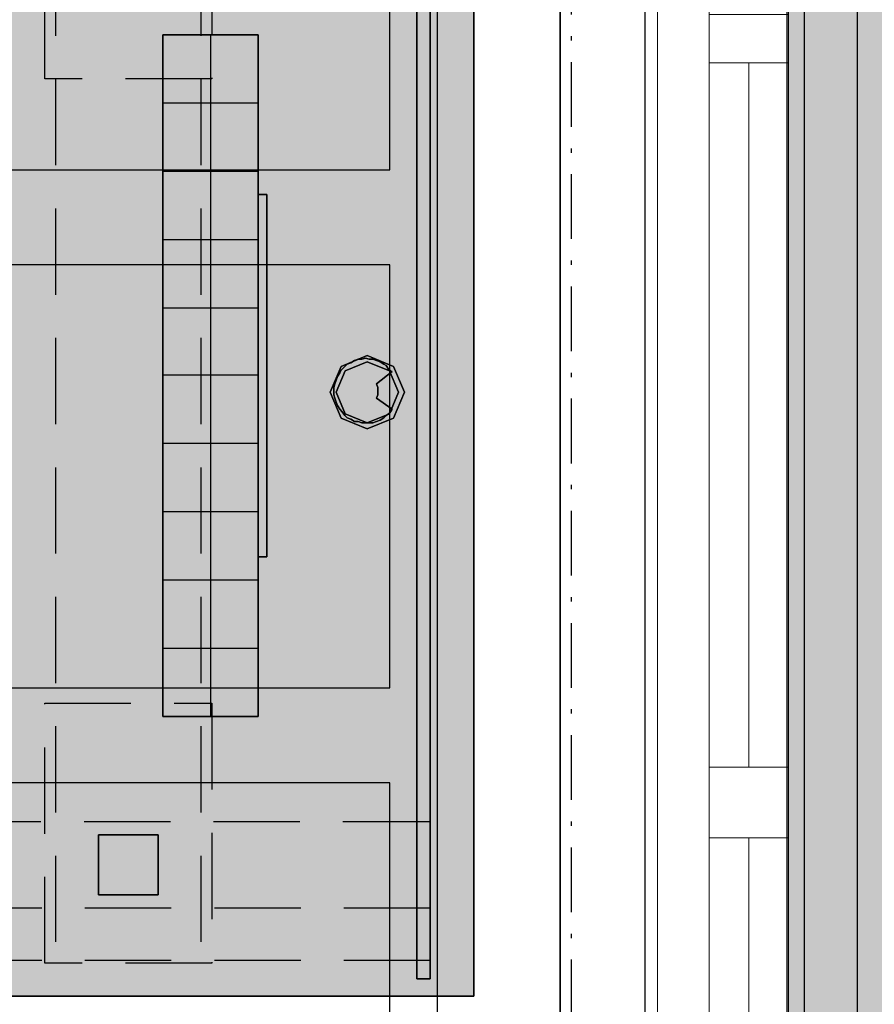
# Model space of a CAD drawing. Header units: millimetres. Extents: x -173281 to 144469, y -85977 to 83288.
# Tile 205 of 256: x -61062 to -60072, y -41404 to -40263. Entities that reach past the tile are written whole.
import ezdxf
from ezdxf.enums import TextEntityAlignment as Align

# ---------------------------------------------------------------- set-up
doc = ezdxf.new("R2010")
doc.units = ezdxf.units.MM
doc.header["$LTSCALE"] = 0.5
doc.header["$MEASUREMENT"] = 0
for name, pattern in [('Over snittplan', [260, 150, -50, 10, -50]), ('PLINE', [0]), ('Under snittplan', [300, 200, -100])]:
    doc.linetypes.add(name, pattern=pattern)
for name, color, linetype in [('00 Møblering fra Hellevang Kontorsystermer AS(Nye konstruksjoner)', 7, 'Continuous'), ('232- Ikke-bærende yttervegger', 7, 'Continuous'), ('232- Ikke-bærende yttervegger(Nye konstruksjoner)', 7, 'Continuous'), ('244- Vinduer_ dører_ foldevegger(Nye konstruksjoner)', 7, 'Continuous'), ('252- Gulv på grunn_ bunnplate', 7, 'Continuous'), ('256- Faste himlinger og overflatebehandling(Nye konstruksjoner)', 7, 'Continuous'), ('852- Teknisk_symbolsk informasjon_ bygning(Nye konstruksjoner)', 7, 'Continuous'), ('862- M___Nettoareal(Nye konstruksjoner)', 7, 'Continuous'), ('862- M___Nettoareal(Polylinje)(Nye konstruksjoner)', 7, 'Continuous'), ('862- M___Nettoareal(Tekst)(Nye konstruksjoner)', 7, 'Continuous')]:
    doc.layers.add(name, color=color, linetype=linetype)
doc.layers.add('234- Vinduer_ dører_ porter(Nye konstruksjoner)', color=7, linetype='Continuous', lineweight=0)
doc.styles.add('GENERATED_STYLE_1', font='arial.ttf')
doc.styles.add('GENERATED_STYLE_2', font='arial.ttf')

# ---------------------------------------------------------------- blocks, each defined once
blk = doc.blocks.new('Rektor_A-128_12', base_point=(-63439.8, -42454.1))
at = {"layer": '862- M___Nettoareal(Polylinje)(Nye konstruksjoner)', "linetype": 'PLINE', "flags": 128}
blk.add_lwpolyline([(-60435.7, -41799.4), (-60435.7, -39791.9), (-65073.2, -39791.9), (-65073.2, -43699.4), (-63428.2, -43699.4), (-63428.2, -41936.9), (-63278.2, -41936.9), (-63278.2, -43699.4), (-61485.7, -43699.4), (-61485.7, -41799.4)], close=True, dxfattribs=at)
at = {"layer": '862- M___Nettoareal(Tekst)(Nye konstruksjoner)', "style": 'GENERATED_STYLE_1'}
for tag, height, p in [('DUMMY_862', 150, (-63557.7, -41147.4)), ('ROOM_NAME', 150, (-63557.7, -41787.6)), ('DUMMY_861', 100, (-63714.8, -41387.3)), ('ROOM_NUMBER', 100, (-63714.8, -41776.2)), ('DUMMY_863', 100, (-63322, -41753.3))]:
    blk.add_attdef(tag, text='', height=height, rotation=90, dxfattribs=at).set_placement(p, align=Align.TOP_LEFT)
blk = doc.blocks.new('Vindustempel[44]', base_point=(-60173.2, -41001.9))
at = {"layer": '852- Teknisk_symbolsk informasjon_ bygning(Nye konstruksjoner)', "char_height": 100, "attachment_point": 1, "rotation": 90, "style": 'GENERATED_STYLE_1'}
for s, insert in [('\\A1;{\\pql;\\pt0,50;\\fArial|b0|i0|c0|p0;\\W1.000000;x1\xa0390\\fArial|b0|i0|c0|p0;\\W1.000000;\\A1{\\H.66x;\\S^  ;}\\fArial|b0|i0|c0|p0;\\W1.000000;\\fArial|b0|i0|c0|p0;\\W1.000000;\\A1{\\H.66x;\\S^  ;}}', (-59886, -40849.5)), ('\\A1;{\\pql;\\pt0,50;\\fArial|b0|i0|c0|p0;\\W1.000000;1\xa0490\\fArial|b0|i0|c0|p0;\\W1.000000;\\A1{\\H.66x;\\S^  ;}\\fArial|b0|i0|c0|p0;\\W1.000000;\\fArial|b0|i0|c0|p0;\\W1.000000;\\A1{\\H.66x;\\S^  ;}}', (-59886, -41192.7))]:
    blk.add_mtext(s, dxfattribs=dict(at, insert=insert))
at = {"layer": '852- Teknisk_symbolsk informasjon_ bygning(Nye konstruksjoner)', "style": 'GENERATED_STYLE_1'}
for tag, p in [('DUMMY_233', (-59908.9, -40437.8)), ('DUMMY_239', (-59280.3, -41192.7)), ('DUMMY_235', (-59594.6, -41215.6)), ('DUMMY_237', (-59437.4, -41215.6)), ('strSillValue', (-59751.7, -41215.6)), ('strUnitPrefix', (-59908.9, -41589)), ('DUMMY_234', (-59594.6, -41566.1)), ('DUMMY_236', (-59437.4, -41566.1)), ('DUMMY_238', (-59280.3, -41566.1)), ('strSillPrefix', (-59751.7, -41589))]:
    blk.add_attdef(tag, text='', height=100, rotation=90, dxfattribs=at).set_placement(p, align=Align.TOP_LEFT)
at = {"layer": '852- Teknisk_symbolsk informasjon_ bygning(Nye konstruksjoner)', "style": 'GENERATED_STYLE_2'}
blk.add_attdef('AC_WIDO_ID', text='', height=100, rotation=90, dxfattribs=at).set_placement((-59908.9, -40969.3), align=Align.BOTTOM_CENTER)
blk = doc.blocks.new('Vindu to-fags[48]')
at = {"layer": '234- Vinduer_ dører_ porter(Nye konstruksjoner)', "linetype": 'PLINE'}
for p, q in [((-60323.2, -40241.9), (-60323.2, -41761.9)), ((-60263.2, -40256.9), (-60263.2, -40241.9)), ((-60173.2, -40241.9), (-60173.2, -41761.9)), ((-60171.2, -40241.9), (-60171.2, -40256.9)), ((-60263.2, -40312.9), (-60263.2, -40256.9)), ((-60263.2, -40256.9), (-60171.2, -40256.9)), ((-60171.2, -40256.9), (-60171.2, -40312.9)), ((-60171.2, -40312.9), (-60263.2, -40312.9)), ((-60263.2, -41128.9), (-60263.2, -40312.9)), ((-60217.2, -40312.9), (-60217.2, -41128.9)), ((-60171.2, -40312.9), (-60171.2, -41128.9)), ((-60263.2, -41156.9), (-60263.2, -41128.9)), ((-60263.2, -41128.9), (-60171.2, -41128.9)), ((-60171.2, -41128.9), (-60171.2, -41156.9)), ((-60263.2, -41210.9), (-60263.2, -41156.9)), ((-60171.2, -41156.9), (-60171.2, -41210.9)), ((-60171.2, -41210.9), (-60263.2, -41210.9)), ((-60263.2, -41664.9), (-60263.2, -41210.9)), ((-60217.2, -41210.9), (-60217.2, -41664.9)), ((-60171.2, -41210.9), (-60171.2, -41664.9)), ((-60263.2, -41746.9), (-60263.2, -41664.9)), ((-60263.2, -41664.9), (-60171.2, -41664.9)), ((-60171.2, -41664.9), (-60171.2, -41746.9)), ((-60263.2, -41761.9), (-60263.2, -41746.9)), ((-60263.2, -41746.9), (-60171.2, -41746.9)), ((-60171.2, -41746.9), (-60171.2, -41761.9))]:
    blk.add_line(p, q, dxfattribs=at)
at = {"layer": '244- Vinduer_ dører_ foldevegger(Nye konstruksjoner)', "linetype": 'PLINE'}
for p, q in [((-60173.2, -40241.9), (-60173.2, -40234.9)), ((-60173.2, -40241.9), (-60173.2, -40234.9)), ((-60263.2, -40241.9), (-60323.2, -40241.9)), ((-60173.2, -40241.9), (-60263.2, -40241.9)), ((-60173.2, -40241.9), (-60263.2, -40241.9)), ((-60263.2, -41761.9), (-60323.2, -41761.9)), ((-60173.2, -41761.9), (-60263.2, -41761.9)), ((-60173.2, -41761.9), (-60263.2, -41761.9)), ((-60173.2, -41761.9), (-60173.2, -41768.9)), ((-60173.2, -41761.9), (-60173.2, -41768.9))]:
    blk.add_line(p, q, dxfattribs=at)
at = {"layer": '852- Teknisk_symbolsk informasjon_ bygning(Nye konstruksjoner)'}
ref = blk.add_blockref('Vindustempel[44]', (-60173.2, -41001.9), dxfattribs=at)
ref.add_attrib('AC_WIDO_ID', 'VA-05', dxfattribs={"color": 7, "height": 100, "rotation": 90, "style": 'GENERATED_STYLE_2'}).set_placement((-59908.9, -40969.3), align=Align.BOTTOM_CENTER)
ref.add_attrib('strUnitPrefix', 'BxH:', dxfattribs={"color": 7, "height": 100, "rotation": 90, "style": 'GENERATED_STYLE_1'}).set_placement((-59908.9, -41589), align=Align.TOP_LEFT)
ref.add_attrib('strSillValue', '910', dxfattribs={"color": 7, "height": 100, "rotation": 90, "style": 'GENERATED_STYLE_1'}).set_placement((-59751.7, -41215.6), align=Align.TOP_LEFT)
ref.add_attrib('strSillPrefix', 'Bh.:', dxfattribs={"color": 7, "height": 100, "rotation": 90, "style": 'GENERATED_STYLE_1'}).set_placement((-59751.7, -41589), align=Align.TOP_LEFT)
ref.add_attrib('DUMMY_235', '-', dxfattribs={"color": 7, "height": 100, "rotation": 90, "style": 'GENERATED_STYLE_1'}).set_placement((-59594.6, -41215.6), align=Align.TOP_LEFT)
ref.add_attrib('DUMMY_237', '-', dxfattribs={"color": 7, "height": 100, "rotation": 90, "style": 'GENERATED_STYLE_1'}).set_placement((-59437.4, -41215.6), align=Align.TOP_LEFT)

msp = doc.modelspace()

# ---------------------------------------------------------------- hatches: boundary and pattern name
at = {"layer": '00 Møblering fra Hellevang Kontorsystermer AS(Nye konstruksjoner)', "linetype": 'Continuous'}
for points in [[(-60535.7, -39991.9), (-61337.1, -39991.9), (-61337.1, -41394.1), (-60535.7, -41394.1)], [(-60602.1, -41374.3), (-60586.5, -41374.3), (-60586.5, -40011.7), (-60602.1, -40011.7)], [(-60785.8, -40280.3), (-60896.1, -40280.3), (-60896.1, -41070.4), (-60785.8, -41070.4)], [(-60775.9, -40465.5), (-60785.8, -40465.5), (-60785.8, -40885.3), (-60775.9, -40885.3)], [(-60702.4, -40694.4), (-60689.8, -40724.4), (-60659.3, -40736.9), (-60628.9, -40724.4), (-60616.2, -40694.4), (-60628.9, -40664.5), (-60659.3, -40652), (-60689.8, -40664.5)], [(-60630.4, -40670.4), (-60631.8, -40670.4), (-60634.6, -40667.6), (-60637.4, -40663.4), (-60640.3, -40661.9), (-60644.5, -40659.1), (-60648.7, -40657.7), (-60653, -40656.3), (-60657.2, -40656.3), (-60661.5, -40654.9), (-60665.7, -40656.3), (-60669.9, -40656.3), (-60674.2, -40657.7), (-60678.4, -40660.5), (-60682.7, -40661.9), (-60685.5, -40664.8), (-60689.7, -40669), (-60691.1, -40671.8), (-60694, -40676.1), (-60695.4, -40680.3), (-60696.8, -40684.6), (-60698.2, -40688.8), (-60698.2, -40693), (-60698.2, -40697.3), (-60696.8, -40701.5), (-60695.4, -40705.8), (-60694, -40710), (-60691.1, -40714.2), (-60688.3, -40717.1), (-60685.5, -40721.3), (-60682.7, -40724.1), (-60678.4, -40725.5), (-60674.2, -40728.4), (-60669.9, -40728.4), (-60665.7, -40729.8), (-60661.5, -40729.8), (-60657.2, -40729.8), (-60653, -40729.8), (-60648.7, -40728.4), (-60644.5, -40727), (-60640.3, -40724.1), (-60637.4, -40721.3), (-60633.2, -40718.5), (-60630.4, -40714.2), (-60648.7, -40701.5), (-60647.3, -40697.3), (-60647.3, -40693), (-60647.3, -40688.8), (-60648.7, -40684.6)], [(-60695.4, -40694.4), (-60684.8, -40719.4), (-60659.3, -40729.8), (-60633.8, -40719.4), (-60623.3, -40694.4), (-60633.8, -40669.5), (-60659.3, -40659.1), (-60684.8, -40669.5)], [(-60901.7, -41207.5), (-60971, -41207.5), (-60971, -41276.8), (-60901.7, -41276.8)]]:
    msp.add_hatch(color=256, dxfattribs=at).paths.add_polyline_path(points)
at = {"layer": '256- Faste himlinger og overflatebehandling(Nye konstruksjoner)', "linetype": 'Continuous'}
msp.add_hatch(color=256, dxfattribs=at).paths.add_polyline_path([(-77573.2, -45166.9), (-76163.2, -45166.9), (-76163.2, -46156.9), (-69793.2, -46156.9), (-66143.2, -46186.9), (-60353.2, -46186.9), (-60353.2, -43186.9), (-59123.2, -43186.9), (-59123.2, -36146.9), (-60353.2, -36146.9), (-60353.2, -12056.9), (-61323.2, -12056.9), (-61323.2, -14921.9), (-61193.2, -14921.9), (-61193.2, -15296.9), (-61378.2, -15296.9), (-61378.2, -25536.9), (-61193.2, -25536.9), (-61193.2, -25911.9), (-61323.2, -25911.9), (-61323.2, -37221.9), (-60173.2, -37221.9), (-60173.2, -42061.9), (-61323.2, -42061.9), (-61323.2, -43961.9), (-70863.2, -43961.9), (-70863.2, -45161.9), (-75178.2, -45161.9), (-75178.2, -43961.9), (-76398.2, -43961.9), (-76398.2, -44096.9), (-76683.2, -44096.9), (-76683.2, -39207.9), (-77573.2, -39207.9)])

# ---------------------------------------------------------------- linework, layer by layer
at = {"layer": '00 Møblering fra Hellevang Kontorsystermer AS(Nye konstruksjoner)', "linetype": 'PLINE', "flags": 128}
for points in [[(-60535.7, -39991.9), (-61337.1, -39991.9), (-61337.1, -41394.1), (-60535.7, -41394.1)], [(-60602.1, -41374.3), (-60586.5, -41374.3), (-60586.5, -40011.7), (-60602.1, -40011.7)], [(-60785.8, -40280.3), (-60896.1, -40280.3), (-60896.1, -41070.4), (-60785.8, -41070.4)], [(-60775.9, -40465.5), (-60785.8, -40465.5), (-60785.8, -40885.3), (-60775.9, -40885.3)], [(-60702.4, -40694.4), (-60689.8, -40724.4), (-60659.3, -40736.9), (-60628.9, -40724.4), (-60616.2, -40694.4), (-60628.9, -40664.5), (-60659.3, -40652), (-60689.8, -40664.5)], [(-60630.4, -40670.4), (-60631.8, -40670.4), (-60634.6, -40667.6), (-60637.4, -40663.4), (-60640.3, -40661.9), (-60644.5, -40659.1), (-60648.7, -40657.7), (-60653, -40656.3), (-60657.2, -40656.3), (-60661.5, -40654.9), (-60665.7, -40656.3), (-60669.9, -40656.3), (-60674.2, -40657.7), (-60678.4, -40660.5), (-60682.7, -40661.9), (-60685.5, -40664.8), (-60689.7, -40669), (-60691.1, -40671.8), (-60694, -40676.1), (-60695.4, -40680.3), (-60696.8, -40684.6), (-60698.2, -40688.8), (-60698.2, -40693), (-60698.2, -40697.3), (-60696.8, -40701.5), (-60695.4, -40705.8), (-60694, -40710), (-60691.1, -40714.2), (-60688.3, -40717.1), (-60685.5, -40721.3), (-60682.7, -40724.1), (-60678.4, -40725.5), (-60674.2, -40728.4), (-60669.9, -40728.4), (-60665.7, -40729.8), (-60661.5, -40729.8), (-60657.2, -40729.8), (-60653, -40729.8), (-60648.7, -40728.4), (-60644.5, -40727), (-60640.3, -40724.1), (-60637.4, -40721.3), (-60633.2, -40718.5), (-60630.4, -40714.2), (-60648.7, -40701.5), (-60647.3, -40697.3), (-60647.3, -40693), (-60647.3, -40688.8), (-60648.7, -40684.6)], [(-60695.4, -40694.4), (-60684.8, -40719.4), (-60659.3, -40729.8), (-60633.8, -40719.4), (-60623.3, -40694.4), (-60633.8, -40669.5), (-60659.3, -40659.1), (-60684.8, -40669.5)], [(-60901.7, -41207.5), (-60971, -41207.5), (-60971, -41276.8), (-60901.7, -41276.8)]]:
    msp.add_lwpolyline(points, close=True, dxfattribs=at)
at = {"layer": '00 Møblering fra Hellevang Kontorsystermer AS(Nye konstruksjoner)', "linetype": 'PLINE'}
for points in [[(-60535.7, -39991.9), (-60535.7, -41394.1), (-61337.1, -41394.1), (-61337.1, -39991.9)], [(-60602.1, -41374.3), (-60602.1, -40011.7), (-60586.5, -40011.7), (-60586.5, -41374.3)], [(-60785.8, -40280.3), (-60785.8, -41070.4), (-60896.1, -41070.4), (-60896.1, -40280.3)], [(-60775.9, -40465.5), (-60775.9, -40885.3), (-60785.8, -40885.3), (-60785.8, -40465.5)], [(-60702.4, -40694.4), (-60689.8, -40664.5), (-60659.3, -40652), (-60628.9, -40664.5), (-60616.2, -40694.4), (-60628.9, -40724.4), (-60659.3, -40736.9), (-60689.8, -40724.4)], [(-60630.4, -40670.4), (-60648.7, -40684.6), (-60647.3, -40688.8), (-60647.3, -40693), (-60647.3, -40697.3), (-60648.7, -40701.5), (-60630.4, -40714.2), (-60633.2, -40718.5), (-60637.4, -40721.3), (-60640.3, -40724.1), (-60644.5, -40727), (-60648.7, -40728.4), (-60653, -40729.8), (-60657.2, -40729.8), (-60661.5, -40729.8), (-60665.7, -40729.8), (-60669.9, -40728.4), (-60674.2, -40728.4), (-60678.4, -40725.5), (-60682.7, -40724.1), (-60685.5, -40721.3), (-60688.3, -40717.1), (-60691.1, -40714.2), (-60694, -40710), (-60695.4, -40705.8), (-60696.8, -40701.5), (-60698.2, -40697.3), (-60698.2, -40693), (-60698.2, -40688.8), (-60696.8, -40684.6), (-60695.4, -40680.3), (-60694, -40676.1), (-60691.1, -40671.8), (-60689.7, -40669), (-60685.5, -40664.8), (-60682.7, -40661.9), (-60678.4, -40660.5), (-60674.2, -40657.7), (-60669.9, -40656.3), (-60665.7, -40656.3), (-60661.5, -40654.9), (-60657.2, -40656.3), (-60653, -40656.3), (-60648.7, -40657.7), (-60644.5, -40659.1), (-60640.3, -40661.9), (-60637.4, -40663.4), (-60634.6, -40667.6), (-60631.8, -40670.4)], [(-60695.4, -40694.4), (-60684.8, -40669.5), (-60659.3, -40659.1), (-60633.8, -40669.5), (-60623.3, -40694.4), (-60633.8, -40719.4), (-60659.3, -40729.8), (-60684.8, -40719.4)]]:
    msp.add_lwpolyline(points, close=True, dxfattribs=at)
at = {"layer": '00 Møblering fra Hellevang Kontorsystermer AS(Nye konstruksjoner)', "linetype": 'Under snittplan'}
for points in [[(-60602.1, -41374.3), (-60602.1, -40011.7), (-60586.5, -40011.7), (-60586.5, -41374.3)], [(-60839.6, -40030.1), (-60839.6, -40331.2), (-61033.2, -40331.2), (-61033.2, -40030.1)], [(-60785.8, -40280.3), (-60785.8, -41070.4), (-60896.1, -41070.4), (-60896.1, -40280.3)], [(-60775.9, -40465.5), (-60775.9, -40885.3), (-60785.8, -40885.3), (-60785.8, -40465.5)], [(-60839.6, -41054.9), (-60839.6, -41356), (-61033.2, -41356), (-61033.2, -41054.9)], [(-60586.5, -41192), (-60586.5, -41292.3), (-61287.6, -41292.3), (-61287.6, -41192)], [(-60901.7, -41207.5), (-60901.7, -41276.8), (-60971, -41276.8), (-60971, -41207.5)]]:
    msp.add_lwpolyline(points, close=True, dxfattribs=at)
for points in [[(-61020.5, -40031.5), (-61020.5, -41353.1)], [(-60852.3, -40031.5), (-60852.3, -41353.1)], [(-60841, -40280.3), (-60841, -41070.4)], [(-60785.8, -40359.4), (-60896.1, -40359.4)], [(-60785.8, -40438.6), (-60896.1, -40438.6)], [(-60785.8, -40517.8), (-60896.1, -40517.8)], [(-60785.8, -40596.9), (-60896.1, -40596.9)], [(-60785.8, -40674.7), (-60896.1, -40674.7)], [(-60785.8, -40753.8), (-60896.1, -40753.8)], [(-60785.8, -40833), (-60896.1, -40833)], [(-60785.8, -40912.1), (-60896.1, -40912.1)], [(-60785.8, -40991.3), (-60896.1, -40991.3)], [(-60586.5, -41353.1), (-61287.6, -41353.1)]]:
    msp.add_lwpolyline(points, dxfattribs=at)
at = {"layer": '00 Møblering fra Hellevang Kontorsystermer AS(Nye konstruksjoner)', "linetype": 'PLINE'}
for points in [[(-60841, -40280.3), (-60841, -41070.4)], [(-60785.8, -40359.4), (-60896.1, -40359.4)], [(-60785.8, -40438.6), (-60896.1, -40438.6)], [(-60785.8, -40517.8), (-60896.1, -40517.8)], [(-60785.8, -40596.9), (-60896.1, -40596.9)], [(-60785.8, -40674.7), (-60896.1, -40674.7)], [(-60785.8, -40753.8), (-60896.1, -40753.8)], [(-60785.8, -40833), (-60896.1, -40833)], [(-60785.8, -40912.1), (-60896.1, -40912.1)], [(-60785.8, -40991.3), (-60896.1, -40991.3)]]:
    msp.add_lwpolyline(points, dxfattribs=at)
at = {"layer": '232- Ikke-bærende yttervegger', "linetype": 'PLINE', "flags": 128}
msp.add_lwpolyline([(-60153.2, -37201.9), (-60153.2, -42081.9)], dxfattribs=at)
at = {"layer": '232- Ikke-bærende yttervegger(Nye konstruksjoner)', "linetype": 'PLINE', "flags": 128}
for points in [[(-60435.7, -40241.9), (-60435.7, -41761.9)], [(-60091.2, -41761.9), (-60091.2, -40241.9)]]:
    msp.add_lwpolyline(points, dxfattribs=at)
at = {"layer": '252- Gulv på grunn_ bunnplate', "linetype": 'PLINE', "flags": 128}
msp.add_lwpolyline([(-77653.7, -28236.4), (-76468.2, -28236.4), (-76468.2, -25956.9), (-68648.2, -25956.9), (-68648.2, -14971.9), (-68648.2, -14846.9), (-70768.2, -14846.9), (-70768.2, -11941.9), (-75053.7, -11941.9), (-75053.7, 2273.1), (-74818.2, 2273.1), (-74818.2, 4673.1), (-63042.7, 4673.1), (-63042.7, 2373.1), (-61492.7, 2373.1), (-61492.7, -15001.9), (-65023.2, -15001.9), (-65023.2, -14971.9), (-65037.7, -14971.9), (-65037.7, -25831.9), (-61478.2, -25831.9), (-61478.2, -37386.4), (-60337.7, -37386.4), (-60337.7, -41897.4), (-61487.7, -41897.4), (-61487.7, -43697.4), (-63278.2, -43697.4), (-63278.2, -41936.9), (-63428.2, -41936.9), (-63428.2, -43701.9), (-65168.2, -43701.9), (-65168.2, -43797.4), (-71027.7, -43797.4), (-71027.7, -44997.4), (-75013.7, -44997.4), (-75013.7, -43797.4), (-76238.2, -43797.4), (-76238.2, -38801.9), (-77653.7, -38801.9)], close=True, dxfattribs=at)
at = {"layer": '256- Faste himlinger og overflatebehandling(Nye konstruksjoner)', "linetype": 'Over snittplan', "flags": 128}
msp.add_lwpolyline([(-77573.2, -45166.9), (-76163.2, -45166.9), (-76163.2, -46156.9), (-69793.2, -46156.9), (-66143.2, -46186.9), (-60353.2, -46186.9), (-60353.2, -43186.9), (-59123.2, -43186.9), (-59123.2, -36146.9), (-60353.2, -36146.9), (-60353.2, -12056.9), (-61323.2, -12056.9), (-61323.2, -14921.9), (-61193.2, -14921.9), (-61193.2, -15296.9), (-61378.2, -15296.9), (-61378.2, -25536.9), (-61193.2, -25536.9), (-61193.2, -25911.9), (-61323.2, -25911.9), (-61323.2, -37221.9), (-60173.2, -37221.9), (-60173.2, -42061.9), (-61323.2, -42061.9), (-61323.2, -43961.9), (-70863.2, -43961.9), (-70863.2, -45161.9), (-75178.2, -45161.9), (-75178.2, -43961.9), (-76398.2, -43961.9), (-76398.2, -44096.9), (-76683.2, -44096.9), (-76683.2, -39207.9), (-77573.2, -39207.9)], close=True, dxfattribs=at)
at = {"layer": '256- Faste himlinger og overflatebehandling(Nye konstruksjoner)', "linetype": 'PLINE', "flags": 128}
msp.add_lwpolyline([(-77573.2, -45166.9), (-76163.2, -45166.9), (-76163.2, -46156.9), (-69793.2, -46156.9), (-66143.2, -46186.9), (-60353.2, -46186.9), (-60353.2, -43186.9), (-59123.2, -43186.9), (-59123.2, -36146.9), (-60353.2, -36146.9), (-60353.2, -12056.9), (-61323.2, -12056.9), (-61323.2, -14921.9), (-61193.2, -14921.9), (-61193.2, -15296.9), (-61378.2, -15296.9), (-61378.2, -25536.9), (-61193.2, -25536.9), (-61193.2, -25911.9), (-61323.2, -25911.9), (-61323.2, -37221.9), (-60173.2, -37221.9), (-60173.2, -42061.9), (-61323.2, -42061.9), (-61323.2, -43961.9), (-70863.2, -43961.9), (-70863.2, -45161.9), (-75178.2, -45161.9), (-75178.2, -43961.9), (-76398.2, -43961.9), (-76398.2, -44096.9), (-76683.2, -44096.9), (-76683.2, -39207.9), (-77573.2, -39207.9)], close=True, dxfattribs=at)
at = {"layer": '256- Faste himlinger og overflatebehandling(Nye konstruksjoner)', "linetype": 'Over snittplan', "flags": 128}
msp.add_lwpolyline([(-60423.2, -39791.9), (-60423.2, -41811.9)], dxfattribs=at)
at = {"layer": '256- Faste himlinger og overflatebehandling(Nye konstruksjoner)', "linetype": 'PLINE'}
for points in [[(-60578.2, -39891.9), (-60578.2, -41691.9), (-61178.2, -41691.9), (-61178.2, -39891.9)], [(-60633.2, -39946.9), (-61123.2, -39946.9), (-61123.2, -40436.9), (-60633.2, -40436.9)], [(-60633.2, -40546.9), (-61123.2, -40546.9), (-61123.2, -41036.9), (-60633.2, -41036.9)], [(-60633.2, -41146.9), (-61123.2, -41146.9), (-61123.2, -41636.9), (-60633.2, -41636.9)]]:
    msp.add_lwpolyline(points, close=True, dxfattribs=at)

# ---------------------------------------------------------------- block references
at = {"layer": '244- Vinduer_ dører_ foldevegger(Nye konstruksjoner)', "linetype": 'PLINE'}
msp.add_blockref('Vindu to-fags[48]', (0, 0), dxfattribs=at)
at = {"layer": '862- M___Nettoareal(Nye konstruksjoner)', "linetype": 'Continuous'}
msp.add_blockref('Rektor_A-128_12', (-63439.8, -42454.1), dxfattribs=at)

doc.saveas('drawing.dxf')
